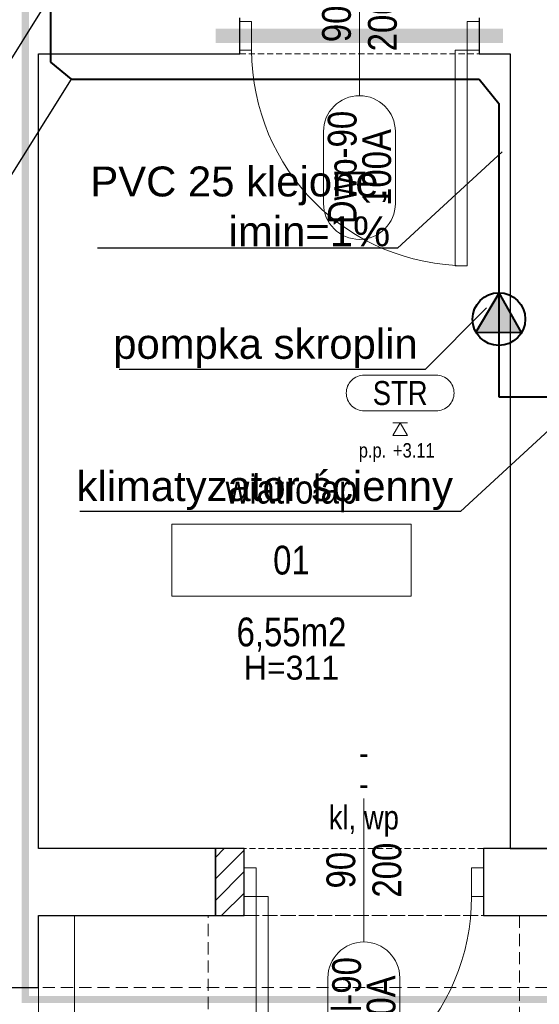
# Model space of a CAD drawing. Header units: millimetres. Extents: x -291747 to 77132, y 46721 to 203932.
# Tile 37 of 110: x 67454 to 67671, y 90652 to 91063. Entities that reach past the tile are written whole.
import ezdxf
from ezdxf.enums import TextEntityAlignment as Align

# ---------------------------------------------------------------- set-up
doc = ezdxf.new("R2010")
doc.units = ezdxf.units.MM
doc.header["$MEASUREMENT"] = 0
for name, pattern in [('DIVIDE', [1.25, 0.5, -0.25, 0, -0.25, 0, -0.25]), ('xreff_LSN_szatnie_PW_rzuty_14$0$CENTER', [2, 1.25, -0.25, 0.25, -0.25]), ('xreff_LSN_szatnie_PW_rzuty_14$0$DASHED', [19.05, 12.7, -6.35])]:
    doc.linetypes.add(name, pattern=pattern)
doc.layers.get('0').update_dxf_attribs({"lineweight": 9})
for name, color, linetype, lineweight in [('FL-xref', 250, 'Continuous', 9), ('FL_opisy_woda', 7, 'Continuous', 25), ('FL_ppoż', 4, 'DIVIDE', 40), ('FL_Skropliny', 13, 'SKR_LINE', 40), ('xreff_LSN_szatnie_PW_rzuty_14$0$A drzwi aluminiowe', 8, 'Continuous', 9), ('xreff_LSN_szatnie_PW_rzuty_14$0$A drzwi płytowe', 252, 'Continuous', 9), ('xreff_LSN_szatnie_PW_rzuty_14$0$A hatch', 8, 'Continuous', 5), ('xreff_LSN_szatnie_PW_rzuty_14$0$A opis', 252, 'Continuous', 9), ('xreff_LSN_szatnie_PW_rzuty_14$0$A opis pom', 252, 'Continuous', 9), ('xreff_LSN_szatnie_PW_rzuty_14$0$A opis pom pow', 252, 'Continuous', 9), ('xreff_LSN_szatnie_PW_rzuty_14$0$A opis stolarka', 252, 'Continuous', 9), ('xreff_LSN_szatnie_PW_rzuty_14$0$A opis stolarka NWD typ', 252, 'Continuous', 9), ('xreff_LSN_szatnie_PW_rzuty_14$0$A opis stolarka NWD wyposażenie', 252, 'Continuous', 9), ('xreff_LSN_szatnie_PW_rzuty_14$0$A opis technologia', 8, 'Continuous', 13), ('xreff_LSN_szatnie_PW_rzuty_14$0$A sufit podwieszany opis', 8, 'Continuous', 13), ('xreff_LSN_szatnie_PW_rzuty_14$0$A widok wyżej', 252, 'xreff_LSN_szatnie_PW_rzuty_14$0$DASHED', 9), ('xreff_LSN_szatnie_PW_rzuty_14$0$A zakres', 252, 'Continuous', 9), ('xreff_LSN_szatnie_PW_rzuty_14$0$A-Wall', 252, 'Continuous', 9)]:
    doc.layers.add(name, color=color, linetype=linetype, lineweight=lineweight)
doc.layers.add('xreff_LSN_szatnie_PW_rzuty_14$0$A nadproza SBN', color=252, linetype='xreff_LSN_szatnie_PW_rzuty_14$0$CENTER', lineweight=9, transparency=0.25)
doc.layers.add('xreff_LSN_szatnie_PW_rzuty_14$0$A opis ppoż drzwi', color=252, linetype='Continuous', lineweight=9, transparency=0.25)
doc.styles.get("Standard").update_dxf_attribs({"font": 'arial.ttf'})
doc.styles.add('xreff_LSN_szatnie_PW_rzuty_14$0$Standard', font='txt')
doc.styles.add('xreff_LSN_szatnie_PW_rzuty_14$0$STYL ASA', font='ARIALN.TTF')
doc.linetypes.add('SKR_LINE', pattern='A,12.7,-5.08,["SKR",Standard,S=2.54,R=0,X=-2.54,Y=-1.27],-6.35', length=24.13)
doc.dimstyles.get("Standard").update_dxf_attribs({"dimtxt": 0.18, "dimasz": 0.18, "dimexe": 0.18, "dimexo": 0.0625, "dimgap": 0.09, "dimtad": 0, "dimtih": 1, "dimtoh": 1, "dimdec": 4, "dimzin": 0, "dimdsep": 46, "dimtxsty": 'Standard', "dimcen": 0.09, "dimadec": 0, "dimazin": 0, "dimtfac": 1, "dimtdec": 4, "dimtofl": 0, "dimtmove": 0, "dimatfit": 3, "dimfxl": 1, "dimtolj": 1, "dimtzin": 0, "dimarcsym": 0})

# ---------------------------------------------------------------- blocks, each defined once
blk = doc.blocks.new('xreff_LSN_szatnie_PW_rzuty_14$0$środek')
blk.add_line((0, 0), (0, -10))
blk = doc.blocks.new('xreff_LSN_szatnie_PW_rzuty_14$0$ddtag_DOWN')
at = {"transparency": 33554687}
blk.add_lwpolyline([(0, -30), (0, 30)], dxfattribs=at)
at = {"layer": 'xreff_LSN_szatnie_PW_rzuty_14$0$A opis stolarka NWD typ', "transparency": 33554687}
blk.add_lwpolyline([(15, -75, -1), (-15, -75), (-15, -45, -1), (15, -45)], format="xyb", close=True, dxfattribs=at)
at = {"ltscale": 0.1, "transparency": 33554687, "style": 'xreff_LSN_szatnie_PW_rzuty_14$0$STYL ASA'}
blk.add_attdef('DOORS:SZEROKOŚĆ', text='', height=12, rotation=90, dxfattribs=at).set_placement((0, 0, 0), align=Align.BOTTOM_CENTER)
blk.add_attdef('DOORS:WYSOKOŚĆ', text='', height=12, rotation=90, dxfattribs=at).set_placement((3.6, 0, 0), align=Align.TOP_CENTER)
blk.add_attdef('DOORS:AKUSTYKA', text='', height=10, dxfattribs=at).set_placement((0, 49), align=Align.MIDDLE_CENTER)
at = {"layer": 'xreff_LSN_szatnie_PW_rzuty_14$0$A opis ppoż drzwi', "ltscale": 0.1, "transparency": 33554687, "style": 'xreff_LSN_szatnie_PW_rzuty_14$0$STYL ASA'}
blk.add_attdef('DOORS:PPOŻ', text='', height=10, dxfattribs=at).set_placement((0, 36), align=Align.MIDDLE_CENTER)
at = {"layer": 'xreff_LSN_szatnie_PW_rzuty_14$0$A opis stolarka NWD typ', "ltscale": 0.1, "transparency": 33554687, "style": 'xreff_LSN_szatnie_PW_rzuty_14$0$STYL ASA'}
blk.add_attdef('DOORS:PODTYP', text='', height=12, rotation=90, dxfattribs=at).set_placement((1.2, -60, 0), align=Align.TOP_CENTER)
blk.add_attdef('DOORS:TYP', text='', height=12, rotation=90, dxfattribs=at).set_placement((2.4, -60, 0), align=Align.BOTTOM_CENTER)
at = {"layer": 'xreff_LSN_szatnie_PW_rzuty_14$0$A opis stolarka NWD wyposażenie', "ltscale": 0.1, "transparency": 33554687, "style": 'xreff_LSN_szatnie_PW_rzuty_14$0$STYL ASA'}
blk.add_attdef('DOORS:WYPOSAŻENIE', text='', height=10, dxfattribs=at).set_placement((0, 22), align=Align.MIDDLE_CENTER)
blk = doc.blocks.new('xreff_LSN_szatnie_PW_rzuty_14$0$tag wn')
blk.add_lwpolyline([(-25, -7.5), (25, -7.5), (25, 7.5), (-25, 7.5)], close=True)
at = {"style": 'xreff_LSN_szatnie_PW_rzuty_14$0$STYL ASA'}
blk.add_attdef('ROOM:NO', text='', height=6, dxfattribs=at).set_placement((0, 0), align=Align.MIDDLE_CENTER)
at = {"layer": 'xreff_LSN_szatnie_PW_rzuty_14$0$A opis pom pow', "style": 'xreff_LSN_szatnie_PW_rzuty_14$0$STYL ASA'}
blk.add_attdef('ROOM:AREA', text='', height=6, dxfattribs=at).set_placement((0, -15), align=Align.MIDDLE_CENTER)
blk = doc.blocks.new('xreff_LSN_szatnie_PW_rzuty_14$0$metka')
blk.add_lwpolyline([(-15, -7.5), (15, -7.5, 0.414214), (22.5, 0), (22.5, 0, 0.414214), (15, 7.5), (-15, 7.5, 0.414214), (-22.5, 0), (-22.5, 0, 0.414214)], format="xyb", close=True)
at = {"style": 'xreff_LSN_szatnie_PW_rzuty_14$0$STYL ASA'}
blk.add_attdef('DETAIL:NO', text='', height=10, dxfattribs=at).set_placement((0, 0), align=Align.MIDDLE_CENTER)
blk = doc.blocks.new('xreff_LSN_szatnie_PW_rzuty_14$0$Anno_Elevation_Label_8')
at = {"color": 0, "linetype": 'ByBlock'}
blk.add_line((-0.05, 0), (0.05, 0), dxfattribs=at)
blk.add_lwpolyline([(0, 0), (-0.05, -0.0866), (0.05, -0.0866)], close=True, dxfattribs=at)
at = {"color": 0, "linetype": 'ByBlock', "style": 'xreff_LSN_szatnie_PW_rzuty_14$0$STYL ASA'}
blk.add_attdef('PREFIX', text='', height=0.1, dxfattribs=at).set_placement((-0.0971, -0.2406), align=Align.RIGHT)
for tag, p in [('ELEVATION', (-0.05, -0.2406)), ('SUFFIX', (-0.05, -0.3811))]:
    blk.add_attdef(tag, p, '', height=0.1, dxfattribs=at)
blk = doc.blocks.new('xreff_LSN_szatnie_PW_rzuty_14')
at = {"layer": 'xreff_LSN_szatnie_PW_rzuty_14$0$A hatch', "linetype": 'Continuous', "lineweight": 5}
h = blk.add_hatch(dxfattribs=at)
h.set_pattern_fill('ANSI31', color=256, scale=2, style=0)
h.set_pattern_definition([(45, (0, 0), (-4.49012806, 4.49012806), [])])
h.paths.add_polyline_path([(67535.52, 90717.22), (67535.52, 90689.22), (67547.52, 90689.22), (67547.52, 90717.22)], flags=0)
at = {"layer": 'xreff_LSN_szatnie_PW_rzuty_14$0$A hatch', "transparency": 33554495}
h = blk.add_hatch(dxfattribs=at)
h.set_pattern_fill('GRASS', color=256, scale=4)
h.set_pattern_definition([(90, (0, 0), (-71.84205, 71.84205), [19.05, -124.6341]), (45, (0, 0), (-71.84205, 71.84205), [19.05, -82.55]), (135, (0, 0), (-71.84205, -71.84205), [19.05, -82.55])])
edge = h.paths.add_edge_path()
edge.add_spline(control_points=[(73831.5, 88934.68), (73821.36, 88950.89), (73811.24, 88967.07), (73777.87, 89019.69), (73754.29, 89055.73), (73718.41, 89105.36), (73707.36, 89120.03), (73684.52, 89148.75), (73672.74, 89162.81), (73654.38, 89183.36), (73648.14, 89190.12), (73632.69, 89206.37), (73623.35, 89215.76), (73602.5, 89235.86), (73590.89, 89246.5), (73522.6, 89306.14), (73459.37, 89350), (73322.18, 89426.9), (73248.22, 89459.94), (73069.97, 89523.2), (72963.12, 89549.77), (72743.28, 89584.73), (72630.3, 89593.11), (72404.88, 89591.72), (72292.43, 89581.95), (72113.07, 89550.96), (72044.07, 89534.98), (71910.9, 89495.5), (71846.73, 89471.98), (71725.02, 89417.48), (71667.49, 89386.49), (71560.83, 89317.11), (71511.71, 89278.72), (71449.3, 89219.14), (71431.82, 89200.98), (71407.01, 89172.79), (71398.98, 89163.23), (71383.4, 89143.81), (71375.85, 89133.93), (71359.01, 89110.82), (71349.87, 89097.48), (71316.18, 89045.24), (71294.19, 89004.53), (71248.09, 88905.26), (71225.84, 88845.34), (71186.66, 88721.6), (71169.74, 88657.78), (71142.4, 88545.8), (71131.46, 88498.08), (71120.5, 88450.28)], knot_values=[0, 0, 0, 0, 57.207065, 57.207065, 187.181956, 187.181956, 242.95388, 242.95388, 298.725803, 298.725803, 326.611765, 326.611765, 366.532108, 366.532108, 413.640335, 413.640335, 636.601339, 636.601339, 859.562342, 859.562342, 1147.4948, 1147.4948, 1435.427258, 1435.427258, 1723.359715, 1723.359715, 1909.892427, 1909.892427, 2096.425139, 2096.425139, 2282.95785, 2282.95785, 2469.490562, 2469.490562, 2547.228377, 2547.228377, 2586.097284, 2586.097284, 2624.966192, 2624.966192, 2675.594063, 2675.594063, 2819.436148, 2819.436148, 3012.724073, 3012.724073, 3206.011998, 3206.011998, 3347.114496, 3347.114496, 3347.114496, 3347.114496], degree=3, periodic=0)
edge.add_line((71120.5, 88450.28), (73831.5, 88934.68))
h.paths.add_polyline_path([(69699.19, 89521.76), (65252.06, 89442.82), (65252.06, 88327.22), (70701.68, 88327.22), (70701.68, 88536.91, 0.419422)])
h.paths.add_polyline_path([(66521.59, 90689.22), (65352.68, 90689.22), (65352.68, 90659.22), (65323.18, 90659.22), (65323.18, 90689.22), (65229.94, 90689.22), (65239.64, 90142.71), (66521.59, 90165.46)])
edge = h.paths.add_edge_path()
edge.add_line((67744.6, 90689.22), (68718.74, 90689.22))
edge.add_line((68718.74, 90689.22), (68718.74, 90265.3))
edge.add_arc((68483.74, 90265.3), 235, -15.0402, 0, ccw=False)
edge.add_line((68710.69, 90204.32), (67744.6, 90187.17))
edge.add_line((67744.6, 90187.17), (67744.6, 90689.22))
edge = h.paths.add_edge_path()
edge.add_line((69340.24, 90689.22), (69815.68, 90689.22))
edge.add_line((69815.68, 90689.22), (69815.68, 90223.94))
edge.add_line((69815.68, 90223.94), (69350.6, 90215.68))
edge.add_arc((69575.24, 90284.68), 235, 180, 197.0741, ccw=False)
edge.add_line((69340.24, 90284.68), (69340.24, 90689.22))
edge = h.paths.add_edge_path()
edge.add_line((70216.68, 90539.22), (71051.68, 90539.22))
edge.add_line((71051.68, 90539.22), (71051.68, 90689.22))
edge.add_line((71051.68, 90689.22), (71234.68, 90689.22))
edge.add_line((71234.68, 90689.22), (71234.68, 90312.98))
edge.add_arc((71169.68, 90312.98), 65, 271.0169, 360, ccw=False)
edge.add_line((71170.84, 90247.99), (70216.68, 90231.09))
edge.add_line((70216.68, 90231.09), (70216.68, 90539.22))
edge = h.paths.add_edge_path()
edge.add_line((72662.68, 90689.22), (72890.68, 90689.22))
edge.add_line((72890.68, 90689.22), (72890.68, 90659.22))
edge.add_line((72890.68, 90659.22), (72903.68, 90659.22))
edge.add_line((72903.68, 90659.22), (72901.85, 90108.69))
edge.add_arc((72897.68, 90343.65), 235, 180, 271.0169, ccw=False)
edge.add_line((72662.68, 90343.65), (72662.68, 90689.22))
at = {"layer": 'xreff_LSN_szatnie_PW_rzuty_14$0$A drzwi aluminiowe', "linetype": 'Continuous', "lineweight": 9, "ltscale": 0.2}
for points in [[(67552.52, 90709.22), (67547.52, 90709.22), (67547.52, 90697.22), (67552.52, 90697.22)], [(67642.52, 90709.22), (67647.52, 90709.22), (67647.52, 90697.22), (67642.52, 90697.22)]]:
    blk.add_lwpolyline(points, close=True, dxfattribs=at)
at = {"layer": 'xreff_LSN_szatnie_PW_rzuty_14$0$A drzwi aluminiowe', "linetype": 'Continuous', "lineweight": 9}
blk.add_lwpolyline([(67552.52, 90697.22), (67557.52, 90697.22), (67557.52, 90607.22), (67552.52, 90607.22)], close=True, dxfattribs=at)
at = {"layer": 'xreff_LSN_szatnie_PW_rzuty_14$0$A drzwi aluminiowe', "linetype": 'Continuous', "lineweight": 9, "ltscale": 0.2, "extrusion": (0, 0, -1)}
blk.add_arc((-67552.52, 90697.22), 90, 180, 270, dxfattribs=at)
at = {"layer": 'xreff_LSN_szatnie_PW_rzuty_14$0$A drzwi płytowe', "linetype": 'Continuous', "lineweight": 9, "ltscale": 0.2}
for points in [[(67550.68, 91062.72), (67545.68, 91062.72), (67545.68, 91050.72), (67550.68, 91050.72)], [(67640.68, 91062.72), (67645.68, 91062.72), (67645.68, 91050.72), (67640.68, 91050.72)]]:
    blk.add_lwpolyline(points, close=True, dxfattribs=at)
at = {"layer": 'xreff_LSN_szatnie_PW_rzuty_14$0$A drzwi płytowe', "linetype": 'Continuous', "lineweight": 9}
blk.add_lwpolyline([(67640.68, 91050.72), (67635.68, 91050.72), (67635.68, 90960.72), (67640.68, 90960.72)], close=True, dxfattribs=at)
at = {"layer": 'xreff_LSN_szatnie_PW_rzuty_14$0$A drzwi płytowe', "linetype": 'Continuous', "lineweight": 9, "ltscale": 0.2}
blk.add_arc((67640.68, 91050.72), 90, 180, 270, dxfattribs=at)
at = {"layer": 'xreff_LSN_szatnie_PW_rzuty_14$0$A hatch'}
for points in [[(68733.74, 90689.22), (68733.74, 90265.3, -0.409025), (68488.17, 90015.34), (67868.78, 90004.35, -0.419422), (67461.68, 90404.29), (67461.68, 90689.22)], [(68718.74, 90689.22), (68718.74, 90265.3, -0.409025), (68487.91, 90030.34), (67868.52, 90019.35, -0.419422), (67476.68, 90404.29), (67476.68, 90689.22)]]:
    blk.add_lwpolyline(points, format="xyb", dxfattribs=at)
at = {"layer": 'xreff_LSN_szatnie_PW_rzuty_14$0$A nadproza SBN', "ltscale": 4, "const_width": 6, "elevation": 0}
blk.add_lwpolyline([(67535.68, 91056.72), (67655.68, 91056.72)], dxfattribs=at)
at = {"layer": 'xreff_LSN_szatnie_PW_rzuty_14$0$A widok wyżej', "linetype": 'xreff_LSN_szatnie_PW_rzuty_14$0$DASHED', "lineweight": 9, "ltscale": 0.2}
for p, q in [((67545.68, 91049.22), (67645.68, 91049.22)), ((67647.52, 90717.22), (67547.52, 90717.22)), ((67647.52, 90689.22), (67647.52, 90717.22)), ((67547.52, 90689.22), (67647.52, 90689.22))]:
    blk.add_line(p, q, dxfattribs=at)
at = {"layer": 'xreff_LSN_szatnie_PW_rzuty_14$0$A widok wyżej', "ltscale": 0.4}
blk.add_lwpolyline([(67532.52, 90689.22), (67662.52, 90689.22), (67662.52, 90589.22), (67532.52, 90589.22)], close=True, dxfattribs=at)
blk.add_lwpolyline([(65352.68, 90659.22), (72855.68, 90659.22)], dxfattribs=at)
at = {"layer": 'xreff_LSN_szatnie_PW_rzuty_14$0$A zakres', "linetype": 'xreff_LSN_szatnie_PW_rzuty_14$0$DASHED', "transparency": 33554623, "const_width": 3}
blk.add_lwpolyline([(67456.18, 92016.22), (67456.18, 90654.22), (68641.68, 90654.22), (68641.68, 91213.47), (68267.93, 91213.47), (68267.93, 91484.47), (68267.93, 91484.47), (68267.93, 92016.22)], close=True, dxfattribs=at)
at = {"layer": 'xreff_LSN_szatnie_PW_rzuty_14$0$A-Wall', "linetype": 'Continuous', "lineweight": 25}
for p, q in [((67545.68, 91049.22), (67545.68, 91064.22)), ((67645.68, 91064.22), (67645.68, 91049.22)), ((67461.68, 90717.22), (67461.68, 91049.22)), ((67461.68, 91049.22), (67545.68, 91049.22)), ((67645.68, 91049.22), (67658.68, 91049.22)), ((67658.68, 91049.22), (67658.68, 90717.22)), ((67535.52, 90717.22), (67461.68, 90717.22)), ((67535.52, 90689.22), (67535.52, 90717.22)), ((67535.52, 90717.22), (67535.52, 90689.22)), ((67547.52, 90717.22), (67535.52, 90717.22)), ((67547.52, 90689.22), (67547.52, 90717.22)), ((67647.52, 90717.22), (67647.52, 90689.22)), ((67811.68, 90717.22), (67647.52, 90717.22)), ((67658.68, 90717.22), (67676.68, 90717.22)), ((67461.68, 90689.22), (67535.52, 90689.22)), ((67461.68, 90659.22), (67461.68, 90689.22)), ((67535.52, 90689.22), (67547.52, 90689.22)), ((67647.52, 90689.22), (67811.68, 90689.22)), ((67430.68, 90659.22), (67461.68, 90659.22))]:
    blk.add_line(p, q, dxfattribs=at)
at = {"layer": 'xreff_LSN_szatnie_PW_rzuty_14$0$A drzwi aluminiowe', "linetype": 'Continuous', "lineweight": 9, "ltscale": 0.2, "extrusion": (0, 0, -1), "zscale": -1, "rotation": 180}
blk.add_blockref('xreff_LSN_szatnie_PW_rzuty_14$0$środek', (-67597.52, 90703.22), dxfattribs=at)
at = {"layer": 'xreff_LSN_szatnie_PW_rzuty_14$0$A drzwi płytowe', "linetype": 'Continuous', "lineweight": 9, "ltscale": 0.2, "rotation": 180}
blk.add_blockref('xreff_LSN_szatnie_PW_rzuty_14$0$środek', (67595.68, 91056.72), dxfattribs=at)
at = {"layer": 'xreff_LSN_szatnie_PW_rzuty_14$0$A opis pom', "linetype": 'Continuous', "lineweight": 9, "xscale": 2, "yscale": 2, "zscale": 2}
blk.add_blockref('xreff_LSN_szatnie_PW_rzuty_14$0$tag wn', (67567.3, 90837.73), dxfattribs=at).add_auto_attribs({'ROOM:NO': '01', 'ROOM:AREA': '6,55m2'})
at = {"layer": 'xreff_LSN_szatnie_PW_rzuty_14$0$A opis stolarka', "linetype": 'Continuous', "lineweight": 9}
ref = blk.add_blockref('xreff_LSN_szatnie_PW_rzuty_14$0$ddtag_DOWN', (67595.68, 91061.72), dxfattribs=at)
ref.add_attrib('DOORS:AKUSTYKA', '-', dxfattribs={"layer": '0', "ltscale": 0.1, "height": 10, "style": 'xreff_LSN_szatnie_PW_rzuty_14$0$STYL ASA'}).set_placement((67595.68, 91110.72), align=Align.MIDDLE_CENTER)
ref.add_attrib('DOORS:PPOŻ', '-', dxfattribs={"layer": 'xreff_LSN_szatnie_PW_rzuty_14$0$A opis ppoż drzwi', "ltscale": 0.1, "height": 10, "style": 'xreff_LSN_szatnie_PW_rzuty_14$0$STYL ASA'}).set_placement((67595.68, 91097.72), align=Align.MIDDLE_CENTER)
ref.add_attrib('DOORS:WYSOKOŚĆ', '200', dxfattribs={"layer": '0', "ltscale": 0.1, "height": 12, "rotation": 90, "style": 'xreff_LSN_szatnie_PW_rzuty_14$0$STYL ASA'}).set_placement((67599.28, 91061.72, 0), align=Align.TOP_CENTER)
ref.add_attrib('DOORS:SZEROKOŚĆ', '90', dxfattribs={"layer": '0', "ltscale": 0.1, "height": 12, "rotation": 90, "style": 'xreff_LSN_szatnie_PW_rzuty_14$0$STYL ASA'}).set_placement((67595.68, 91061.72, 0), align=Align.BOTTOM_CENTER)
ref.add_attrib('DOORS:PODTYP', '100A', dxfattribs={"layer": 'xreff_LSN_szatnie_PW_rzuty_14$0$A opis stolarka NWD typ', "ltscale": 0.1, "height": 12, "rotation": 90, "style": 'xreff_LSN_szatnie_PW_rzuty_14$0$STYL ASA'}).set_placement((67596.88, 91001.72, 0), align=Align.TOP_CENTER)
ref.add_attrib('DOORS:TYP', 'Dwp-90', dxfattribs={"layer": 'xreff_LSN_szatnie_PW_rzuty_14$0$A opis stolarka NWD typ', "ltscale": 0.1, "height": 12, "rotation": 90, "style": 'xreff_LSN_szatnie_PW_rzuty_14$0$STYL ASA'}).set_placement((67598.08, 91001.72, 0), align=Align.BOTTOM_CENTER)
ref.add_attrib('DOORS:WYPOSAŻENIE', 'kl, wp', dxfattribs={"layer": 'xreff_LSN_szatnie_PW_rzuty_14$0$A opis stolarka NWD wyposażenie', "ltscale": 0.1, "height": 10, "style": 'xreff_LSN_szatnie_PW_rzuty_14$0$STYL ASA'}).set_placement((67595.68, 91083.72), align=Align.MIDDLE_CENTER)
ref = blk.add_blockref('xreff_LSN_szatnie_PW_rzuty_14$0$ddtag_DOWN', (67597.52, 90708.22), dxfattribs=at)
ref.add_attrib('DOORS:AKUSTYKA', '-', dxfattribs={"layer": '0', "ltscale": 0.1, "height": 10, "style": 'xreff_LSN_szatnie_PW_rzuty_14$0$STYL ASA'}).set_placement((67597.52, 90757.22), align=Align.MIDDLE_CENTER)
ref.add_attrib('DOORS:PPOŻ', '-', dxfattribs={"layer": 'xreff_LSN_szatnie_PW_rzuty_14$0$A opis ppoż drzwi', "ltscale": 0.1, "height": 10, "style": 'xreff_LSN_szatnie_PW_rzuty_14$0$STYL ASA'}).set_placement((67597.52, 90744.22), align=Align.MIDDLE_CENTER)
ref.add_attrib('DOORS:WYSOKOŚĆ', '200', dxfattribs={"layer": '0', "ltscale": 0.1, "height": 12, "rotation": 90, "style": 'xreff_LSN_szatnie_PW_rzuty_14$0$STYL ASA'}).set_placement((67601.12, 90708.22, 0), align=Align.TOP_CENTER)
ref.add_attrib('DOORS:SZEROKOŚĆ', '90', dxfattribs={"layer": '0', "ltscale": 0.1, "height": 12, "rotation": 90, "style": 'xreff_LSN_szatnie_PW_rzuty_14$0$STYL ASA'}).set_placement((67597.52, 90708.22, 0), align=Align.BOTTOM_CENTER)
ref.add_attrib('DOORS:PODTYP', '300A', dxfattribs={"layer": 'xreff_LSN_szatnie_PW_rzuty_14$0$A opis stolarka NWD typ', "ltscale": 0.1, "height": 12, "rotation": 90, "style": 'xreff_LSN_szatnie_PW_rzuty_14$0$STYL ASA'}).set_placement((67598.72, 90648.22, 0), align=Align.TOP_CENTER)
ref.add_attrib('DOORS:TYP', 'Dzal-90', dxfattribs={"layer": 'xreff_LSN_szatnie_PW_rzuty_14$0$A opis stolarka NWD typ', "ltscale": 0.1, "height": 12, "rotation": 90, "style": 'xreff_LSN_szatnie_PW_rzuty_14$0$STYL ASA'}).set_placement((67599.92, 90648.22, 0), align=Align.BOTTOM_CENTER)
ref.add_attrib('DOORS:WYPOSAŻENIE', 'kl, wp', dxfattribs={"layer": 'xreff_LSN_szatnie_PW_rzuty_14$0$A opis stolarka NWD wyposażenie', "ltscale": 0.1, "height": 10, "style": 'xreff_LSN_szatnie_PW_rzuty_14$0$STYL ASA'}).set_placement((67597.52, 90730.22), align=Align.MIDDLE_CENTER)
at = {"layer": 'xreff_LSN_szatnie_PW_rzuty_14$0$A sufit podwieszany opis', "linetype": 'Continuous', "lineweight": 13}
blk.add_blockref('xreff_LSN_szatnie_PW_rzuty_14$0$metka', (67612.7, 90907.52), dxfattribs=at).add_auto_attribs({'DETAIL:NO': 'STR'})
at = {"layer": 'xreff_LSN_szatnie_PW_rzuty_14$0$A sufit podwieszany opis', "linetype": 'Continuous', "lineweight": 13, "xscale": 60, "yscale": 60, "zscale": 60}
blk.add_blockref('xreff_LSN_szatnie_PW_rzuty_14$0$Anno_Elevation_Label_8', (67612.7, 90895.02, 311), dxfattribs=at).add_auto_attribs({'PREFIX': 'p.p.', 'ELEVATION': '+3.11'})
at = {"layer": 'xreff_LSN_szatnie_PW_rzuty_14$0$A opis', "linetype": 'Continuous', "lineweight": 9, "insert": (67567.3, 90792.73), "char_height": 10, "attachment_point": 5, "style": 'xreff_LSN_szatnie_PW_rzuty_14$0$Standard'}
blk.add_mtext_dynamic_manual_height_columns('\\A1;\\pxqc;H=311', width=72.7481, gutter_width=1, heights=[0], dxfattribs=at)
at = {"layer": 'xreff_LSN_szatnie_PW_rzuty_14$0$A opis technologia', "insert": (67567.3, 90857.73), "char_height": 12, "attachment_point": 8, "style": 'xreff_LSN_szatnie_PW_rzuty_14$0$STYL ASA'}
blk.add_mtext_dynamic_manual_height_columns('wiatrołap', width=187.6495, gutter_width=1, heights=[0], dxfattribs=at)
blk = doc.blocks.new('A$C697C6D37')
at = {"layer": 'FL_Skropliny'}
blk.add_hatch(color=256, dxfattribs=at).paths.add_polyline_path([(-19.36, -6.41), (-2.78, 2.99), (-19.21, 12.65)])
blk.add_lwpolyline([(-19.36, -6.41), (-2.78, 2.99), (-19.21, 12.65)], close=True, dxfattribs=at)
at = {"layer": 'FL_Skropliny', "linetype": 'Continuous'}
blk.add_circle((-13.78, 3.08), 11, dxfattribs=at)

msp = doc.modelspace()

# ---------------------------------------------------------------- block references
at = {"layer": 'FL-xref'}
msp.add_blockref('xreff_LSN_szatnie_PW_rzuty_14', (0, 0), dxfattribs=at)

# ---------------------------------------------------------------- next in the draw order: linework, layer by layer
at = {"layer": 'FL_Skropliny'}
for p, q in [((67466.7, 91070.67), (67466.7, 91045.76)), ((67466.7, 91045.76), (67475.32, 91038.65)), ((67475.32, 91038.65), (67645.69, 91038.65)), ((67645.69, 91038.65), (67653.91, 91028.5)), ((67653.91, 91028.5), (67653.91, 90905.87)), ((67653.91, 90905.87), (67676.68, 90905.87))]:
    msp.add_line(p, q, dxfattribs=at)

# ---------------------------------------------------------------- next in the draw order: block references
at = {"layer": 'FL_ppoż', "rotation": 89.99999999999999}
msp.add_blockref('A$C697C6D37', (67656.99, 90952.18), dxfattribs=at)

# ---------------------------------------------------------------- next in the draw order: texts
at = {"layer": 'FL_opisy_woda', "char_height": 12.5, "attachment_point": 9}
for s, insert in [('PVC 25 klejone, \\Pimin=1%', (67608.53, 90968.7)), ('pompka skroplin', (67620.01, 90918.04)), ('klimatyzator ścienny', (67634.74, 90858.62))]:
    msp.add_mtext(s, dxfattribs=dict(at, insert=insert))

# ---------------------------------------------------------------- next in the draw order: leaders
at = {"layer": 'FL_opisy_woda', "annotation_type": 0, "has_hookline": 1, "hookline_direction": 1}
for points, text_width in [([(67465.55, 91071.61), (67397.8, 90963.13), (67395.3, 90963.13)], 454.93), ([(67475.32, 91038.65), (67404.78, 90926.06), (67402.28, 90926.06)], 372.21), ([(67655.22, 91008.3), (67611.65, 90968.08), (67609.15, 90968.08)], 122.2), ([(67648.7, 90943.12), (67623.14, 90917.41), (67620.64, 90917.41)], 124.67), ([(67681.43, 90898.22), (67637.86, 90857.99), (67635.36, 90857.99)], 155.76)]:
    msp.add_leader(points, dimstyle='Standard', override={"dimtxt": 2.5, "dimasz": 2.5, "dimexe": 1.25, "dimexo": 0.625, "dimgap": 0.625, "dimtad": 1, "dimtih": 0, "dimtoh": 0, "dimdec": 2, "dimzin": 8, "dimdsep": 44, "dimcen": 2.5, "dimtdec": 2, "dimtofl": 1, "dimldrblk": 'None', "dimtolj": 0, "dimtzin": 8}, dxfattribs=dict(at, text_width=text_width))

doc.saveas('drawing.dxf')
